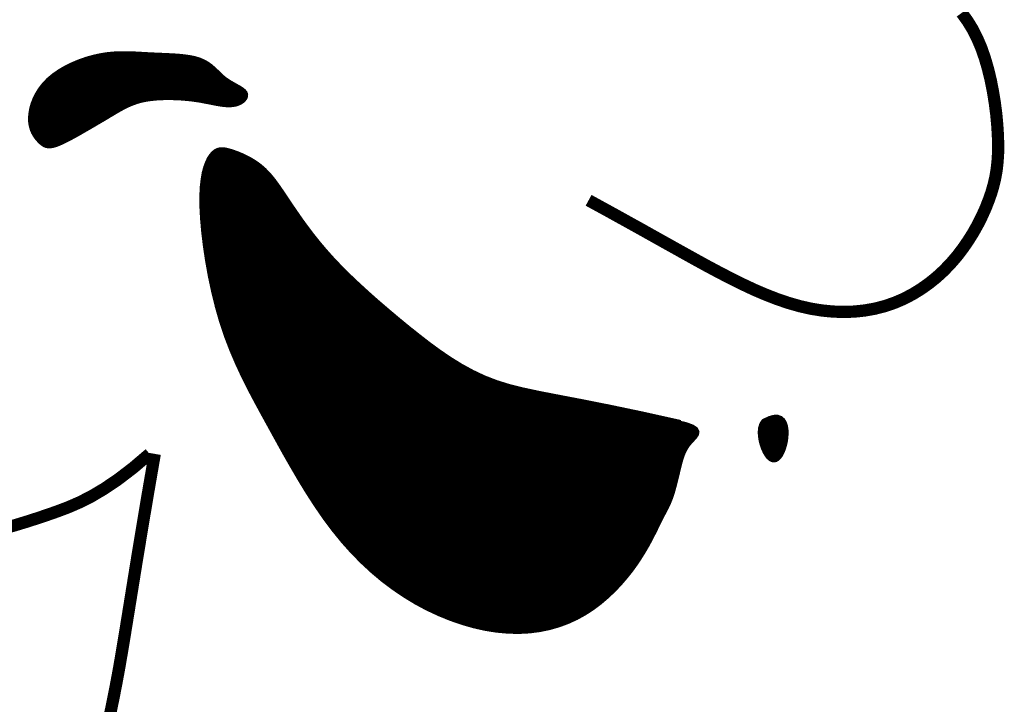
# Model space of a CAD drawing. Header units: feet. Extents: x -13.5 to -5, y 115.2 to 126.2.
# Tile 206 of 211: x -6.217 to -6.033, y 116.141 to 116.27. Entities that reach past the tile are written whole.
import ezdxf

# ---------------------------------------------------------------- set-up
doc = ezdxf.new("R2010")
doc.units = ezdxf.units.FT
doc.header["$MEASUREMENT"] = 0
doc.layers.add('FACE', color=7, linetype='CONTINUOUS')

msp = doc.modelspace()

# ---------------------------------------------------------------- hatches: boundary and pattern name
at = {"layer": 'FACE', "linetype": 'Continuous'}
h = msp.add_hatch(dxfattribs=at)
h.set_pattern_fill('NET3', color=256, scale=0.001151, style=0)
h.set_pattern_definition([(360, (-8.0835316, 113.54352544), (4e-20, 0.000143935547), []), (60, (-8.0835316, 113.54352544), (-0.00012465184, 7.19677734e-05), []), (120, (-8.0835316, 113.54352544), (-0.00012465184, -7.19677734e-05), [])])
h.paths.add_polyline_path([(-6.07773, 116.19459), (-6.07669, 116.19509), (-6.07583, 116.19533), (-6.07513, 116.19534), (-6.07458, 116.19514), (-6.07416, 116.19478), (-6.07386, 116.19428), (-6.07367, 116.19368), (-6.07357, 116.19301), (-6.07355, 116.19229), (-6.07359, 116.19156), (-6.07369, 116.19083), (-6.07385, 116.19013), (-6.07406, 116.18946), (-6.0743, 116.18886), (-6.07457, 116.18833), (-6.07486, 116.18791), (-6.07517, 116.18761), (-6.07549, 116.18743), (-6.07582, 116.18736), (-6.07616, 116.18742), (-6.07649, 116.1876), (-6.07682, 116.1879), (-6.07714, 116.18831), (-6.07745, 116.18884), (-6.07775, 116.18949), (-6.07801, 116.19022), (-6.07821, 116.191), (-6.07834, 116.19181), (-6.07838, 116.1926), (-6.07831, 116.19335), (-6.0781, 116.19402)])
h.paths.add_polyline_path([(-6.21361, 116.24717), (-6.21392, 116.2475), (-6.21423, 116.24787), (-6.21453, 116.2483), (-6.2148, 116.24878), (-6.21504, 116.24933), (-6.21522, 116.24994), (-6.21535, 116.25062), (-6.21539, 116.25137), (-6.21534, 116.25219), (-6.2152, 116.25308), (-6.21496, 116.254), (-6.2146, 116.25495), (-6.21414, 116.2559), (-6.21355, 116.25685), (-6.21284, 116.25777), (-6.212, 116.25865), (-6.21102, 116.25947), (-6.20994, 116.26022), (-6.20876, 116.26091), (-6.20751, 116.26152), (-6.20622, 116.26206), (-6.20491, 116.26252), (-6.20359, 116.26289), (-6.2023, 116.26318), (-6.20105, 116.26338), (-6.19983, 116.2635), (-6.19864, 116.26356), (-6.19747, 116.26357), (-6.19631, 116.26354), (-6.19514, 116.26348), (-6.19396, 116.26341), (-6.19276, 116.26335), (-6.19154, 116.26329), (-6.1903, 116.26324), (-6.18907, 116.26318), (-6.18787, 116.26311), (-6.18671, 116.263), (-6.18562, 116.26285), (-6.18461, 116.26265), (-6.18371, 116.26238), (-6.18292, 116.26204), (-6.18222, 116.26165), (-6.18161, 116.2612), (-6.18106, 116.26073), (-6.18054, 116.26024), (-6.18005, 116.25975), (-6.17954, 116.25927), (-6.17902, 116.25883), (-6.17845, 116.25843), (-6.17786, 116.25806), (-6.17728, 116.25773), (-6.17671, 116.25741), (-6.17619, 116.25712), (-6.17574, 116.25683), (-6.17538, 116.25654), (-6.17514, 116.25624), (-6.17502, 116.25593), (-6.17503, 116.25562), (-6.17514, 116.25531), (-6.17536, 116.25501), (-6.17565, 116.25474), (-6.17602, 116.25449), (-6.17645, 116.25429), (-6.17691, 116.25414), (-6.17741, 116.25405), (-6.17794, 116.25401), (-6.17849, 116.25401), (-6.17906, 116.25406), (-6.17964, 116.25413), (-6.18023, 116.25423), (-6.18083, 116.25434), (-6.18144, 116.25446), (-6.18205, 116.25458), (-6.18266, 116.2547), (-6.18329, 116.25482), (-6.18395, 116.25493), (-6.18463, 116.25503), (-6.18535, 116.25512), (-6.18612, 116.2552), (-6.18694, 116.25527), (-6.18781, 116.25532), (-6.18874, 116.25535), (-6.18969, 116.25536), (-6.19066, 116.25534), (-6.19164, 116.25529), (-6.1926, 116.2552), (-6.19353, 116.25507), (-6.19443, 116.2549), (-6.19527, 116.25468), (-6.19606, 116.25441), (-6.19681, 116.25411), (-6.19752, 116.25379), (-6.19819, 116.25344), (-6.19884, 116.25308), (-6.19947, 116.25271), (-6.20008, 116.25235), (-6.20069, 116.25199), (-6.20128, 116.25163), (-6.20188, 116.25127), (-6.20249, 116.25092), (-6.20311, 116.25055), (-6.20374, 116.25018), (-6.2044, 116.2498), (-6.20509, 116.2494), (-6.20582, 116.24898), (-6.20656, 116.24855), (-6.20731, 116.24814), (-6.20806, 116.24773), (-6.20878, 116.24736), (-6.20947, 116.24702), (-6.21012, 116.24674), (-6.2107, 116.24652), (-6.21121, 116.24638), (-6.21165, 116.24631), (-6.21204, 116.2463), (-6.2124, 116.24636), (-6.21272, 116.24648), (-6.21302, 116.24666), (-6.21331, 116.24689)])
edge = h.paths.add_edge_path()
edge.add_line((-6.09334, 116.19436), (-6.10064, 116.19598))
edge.add_line((-6.10064, 116.19598), (-6.1068, 116.19727))
edge.add_line((-6.1068, 116.19727), (-6.11195, 116.19829))
edge.add_line((-6.11195, 116.19829), (-6.11625, 116.19911))
edge.add_line((-6.11625, 116.19911), (-6.11986, 116.19981))
edge.add_line((-6.11986, 116.19981), (-6.12291, 116.20046))
edge.add_line((-6.12291, 116.20046), (-6.12557, 116.20112))
edge.add_line((-6.12557, 116.20112), (-6.12798, 116.20187))
edge.add_line((-6.12798, 116.20187), (-6.13027, 116.20276))
edge.add_line((-6.13027, 116.20276), (-6.13247, 116.2038))
edge.add_line((-6.13247, 116.2038), (-6.13459, 116.20496))
edge.add_line((-6.13459, 116.20496), (-6.13666, 116.20624))
edge.add_line((-6.13666, 116.20624), (-6.13868, 116.20761))
edge.add_line((-6.13868, 116.20761), (-6.14066, 116.20906))
edge.add_line((-6.14066, 116.20906), (-6.14261, 116.21057))
edge.add_line((-6.14261, 116.21057), (-6.14456, 116.21212))
edge.add_line((-6.14456, 116.21212), (-6.14649, 116.21371))
edge.add_line((-6.14649, 116.21371), (-6.14842, 116.21533))
edge.add_line((-6.14842, 116.21533), (-6.15031, 116.21695))
edge.add_line((-6.15031, 116.21695), (-6.15216, 116.21859))
edge.add_line((-6.15216, 116.21859), (-6.15394, 116.22022))
edge.add_line((-6.15394, 116.22022), (-6.15566, 116.22185))
edge.add_line((-6.15566, 116.22185), (-6.15728, 116.22346))
edge.add_line((-6.15728, 116.22346), (-6.15879, 116.22505))
edge.add_line((-6.15879, 116.22505), (-6.16019, 116.22661))
edge.add_line((-6.16019, 116.22661), (-6.16147, 116.22813))
edge.add_line((-6.16147, 116.22813), (-6.16265, 116.22961))
edge.add_line((-6.16265, 116.22961), (-6.16372, 116.23103))
edge.add_line((-6.16372, 116.23103), (-6.16471, 116.23239))
edge.add_line((-6.16471, 116.23239), (-6.16561, 116.23369))
edge.add_line((-6.16561, 116.23369), (-6.16644, 116.2349))
edge.add_line((-6.16644, 116.2349), (-6.1672, 116.23604))
edge.add_line((-6.1672, 116.23604), (-6.1679, 116.23709))
edge.add_line((-6.1679, 116.23709), (-6.16856, 116.23805))
edge.add_line((-6.16856, 116.23805), (-6.16917, 116.23893))
edge.add_line((-6.16917, 116.23893), (-6.16977, 116.23974))
edge.add_line((-6.16977, 116.23974), (-6.17036, 116.24048))
edge.add_line((-6.17036, 116.24048), (-6.17096, 116.24115))
edge.add_line((-6.17096, 116.24115), (-6.17157, 116.24177))
edge.add_line((-6.17157, 116.24177), (-6.17222, 116.24234))
edge.add_line((-6.17222, 116.24234), (-6.17291, 116.24286))
edge.add_line((-6.17291, 116.24286), (-6.17363, 116.24334))
edge.add_line((-6.17363, 116.24334), (-6.17436, 116.24377))
edge.add_line((-6.17436, 116.24377), (-6.17511, 116.24416))
edge.add_line((-6.17511, 116.24416), (-6.17585, 116.2445))
edge.add_line((-6.17585, 116.2445), (-6.17656, 116.24479))
edge.add_line((-6.17656, 116.24479), (-6.17724, 116.24504))
edge.add_line((-6.17724, 116.24504), (-6.17788, 116.24525))
edge.add_line((-6.17788, 116.24525), (-6.17846, 116.24541))
edge.add_line((-6.17846, 116.24541), (-6.17898, 116.24551))
edge.add_line((-6.17898, 116.24551), (-6.17946, 116.24555))
edge.add_line((-6.17946, 116.24555), (-6.1799, 116.24551))
edge.add_line((-6.1799, 116.24551), (-6.18031, 116.24539))
edge.add_line((-6.18031, 116.24539), (-6.1807, 116.24518))
edge.add_line((-6.1807, 116.24518), (-6.18107, 116.24486))
edge.add_line((-6.18107, 116.24486), (-6.18143, 116.24444))
edge.add_line((-6.18143, 116.24444), (-6.1818, 116.24389))
edge.add_line((-6.1818, 116.24389), (-6.18214, 116.2432))
edge.add_line((-6.18214, 116.2432), (-6.18246, 116.24234))
edge.add_line((-6.18246, 116.24234), (-6.18275, 116.24131))
edge.add_line((-6.18275, 116.24131), (-6.18297, 116.24006))
edge.add_line((-6.18297, 116.24006), (-6.18314, 116.23859))
edge.add_line((-6.18314, 116.23859), (-6.18322, 116.23688))
edge.add_line((-6.18322, 116.23688), (-6.18321, 116.2349))
edge.add_line((-6.18321, 116.2349), (-6.18309, 116.23264))
edge.add_line((-6.18309, 116.23264), (-6.18287, 116.23015))
edge.add_line((-6.18287, 116.23015), (-6.18255, 116.22748))
edge.add_line((-6.18255, 116.22748), (-6.18213, 116.22467))
edge.add_line((-6.18213, 116.22467), (-6.18161, 116.2218))
edge.add_line((-6.18161, 116.2218), (-6.18099, 116.21889))
edge.add_line((-6.18099, 116.21889), (-6.18028, 116.21602))
edge.add_line((-6.18028, 116.21602), (-6.17948, 116.21324))
edge.add_line((-6.17948, 116.21324), (-6.17858, 116.21057))
edge.add_line((-6.17858, 116.21057), (-6.1776, 116.20802))
edge.add_line((-6.1776, 116.20802), (-6.17655, 116.20556))
edge.add_line((-6.17655, 116.20556), (-6.17543, 116.20315))
edge.add_line((-6.17543, 116.20315), (-6.17425, 116.20079))
edge.add_line((-6.17425, 116.20079), (-6.17301, 116.19844))
edge.add_line((-6.17301, 116.19844), (-6.17173, 116.19608))
edge.add_line((-6.17173, 116.19608), (-6.17041, 116.19368))
edge.add_line((-6.17041, 116.19368), (-6.16906, 116.19123))
edge.add_line((-6.16906, 116.19123), (-6.16768, 116.18874))
edge.add_line((-6.16768, 116.18874), (-6.16625, 116.18624))
edge.add_line((-6.16625, 116.18624), (-6.16479, 116.18374))
edge.add_line((-6.16479, 116.18374), (-6.16328, 116.18127))
edge.add_line((-6.16328, 116.18127), (-6.16172, 116.17886))
edge.add_line((-6.16172, 116.17886), (-6.16011, 116.17652))
edge.add_line((-6.16011, 116.17652), (-6.15844, 116.17429))
edge.add_line((-6.15844, 116.17429), (-6.15671, 116.17216))
edge.add_line((-6.15671, 116.17216), (-6.15492, 116.17016))
edge.add_line((-6.15492, 116.17016), (-6.15308, 116.16829))
edge.add_line((-6.15308, 116.16829), (-6.15118, 116.16653))
edge.add_line((-6.15118, 116.16653), (-6.14923, 116.16489))
edge.add_line((-6.14923, 116.16489), (-6.14722, 116.16338))
edge.add_line((-6.14722, 116.16338), (-6.14517, 116.16199))
edge.add_line((-6.14517, 116.16199), (-6.14307, 116.16071))
edge.add_line((-6.14307, 116.16071), (-6.14093, 116.15956))
edge.add_line((-6.14093, 116.15956), (-6.13875, 116.15854))
edge.add_line((-6.13875, 116.15854), (-6.13656, 116.15764))
edge.add_line((-6.13656, 116.15764), (-6.13436, 116.15688))
edge.add_line((-6.13436, 116.15688), (-6.13217, 116.15625))
edge.add_line((-6.13217, 116.15625), (-6.13, 116.15576))
edge.add_line((-6.13, 116.15576), (-6.12786, 116.15542))
edge.add_line((-6.12786, 116.15542), (-6.12577, 116.15523))
edge.add_line((-6.12577, 116.15523), (-6.12374, 116.15518))
edge.add_line((-6.12374, 116.15518), (-6.12177, 116.15528))
edge.add_line((-6.12177, 116.15528), (-6.11987, 116.15552))
edge.add_line((-6.11987, 116.15552), (-6.11803, 116.1559))
edge.add_line((-6.11803, 116.1559), (-6.11626, 116.1564))
edge.add_line((-6.11626, 116.1564), (-6.11456, 116.15703))
edge.add_line((-6.11456, 116.15703), (-6.11294, 116.15777))
edge.add_line((-6.11294, 116.15777), (-6.11138, 116.15863))
edge.add_line((-6.11138, 116.15863), (-6.10991, 116.15959))
edge.add_line((-6.10991, 116.15959), (-6.10851, 116.16064))
edge.add_line((-6.10851, 116.16064), (-6.10719, 116.16176))
edge.add_line((-6.10719, 116.16176), (-6.10595, 116.16294))
edge.add_line((-6.10595, 116.16294), (-6.10479, 116.16415))
edge.add_line((-6.10479, 116.16415), (-6.10373, 116.16539))
edge.add_line((-6.10373, 116.16539), (-6.10274, 116.16662))
edge.add_line((-6.10274, 116.16662), (-6.10185, 116.16785))
edge.add_line((-6.10185, 116.16785), (-6.10105, 116.16905))
edge.add_line((-6.10105, 116.16905), (-6.10033, 116.17021))
edge.add_line((-6.10033, 116.17021), (-6.09968, 116.17132))
edge.add_line((-6.09968, 116.17132), (-6.0991, 116.17238))
edge.add_line((-6.0991, 116.17238), (-6.09859, 116.17338))
edge.add_line((-6.09859, 116.17338), (-6.09812, 116.17431))
edge.add_line((-6.09812, 116.17431), (-6.09771, 116.17516))
edge.add_line((-6.09771, 116.17516), (-6.09733, 116.17594))
edge.add_line((-6.09733, 116.17594), (-6.09698, 116.17662))
edge.add_line((-6.09698, 116.17662), (-6.09666, 116.17724))
edge.add_line((-6.09666, 116.17724), (-6.09636, 116.1778))
edge.add_line((-6.09636, 116.1778), (-6.09608, 116.17833))
edge.add_line((-6.09608, 116.17833), (-6.09583, 116.17885))
edge.add_line((-6.09583, 116.17885), (-6.09559, 116.17937))
edge.add_line((-6.09559, 116.17937), (-6.09536, 116.17993))
edge.add_line((-6.09536, 116.17993), (-6.09514, 116.18053))
edge.add_line((-6.09514, 116.18053), (-6.09492, 116.18119))
edge.add_line((-6.09492, 116.18119), (-6.09472, 116.1819))
edge.add_line((-6.09472, 116.1819), (-6.09452, 116.18265))
edge.add_line((-6.09452, 116.18265), (-6.09432, 116.18342))
edge.add_line((-6.09432, 116.18342), (-6.09413, 116.18419))
edge.add_line((-6.09413, 116.18419), (-6.09395, 116.18496))
edge.add_line((-6.09395, 116.18496), (-6.09377, 116.18571))
edge.add_line((-6.09377, 116.18571), (-6.0936, 116.18642))
edge.add_line((-6.0936, 116.18642), (-6.09342, 116.18708))
edge.add_line((-6.09342, 116.18708), (-6.09324, 116.18769))
edge.add_line((-6.09324, 116.18769), (-6.09305, 116.18826))
edge.add_line((-6.09305, 116.18826), (-6.09283, 116.1888))
edge.add_line((-6.09283, 116.1888), (-6.09258, 116.18932))
edge.add_line((-6.09258, 116.18932), (-6.09229, 116.18981))
edge.add_line((-6.09229, 116.18981), (-6.09195, 116.1903))
edge.add_line((-6.09195, 116.1903), (-6.09155, 116.19077))
edge.add_line((-6.09155, 116.19077), (-6.0911, 116.19125))
edge.add_line((-6.0911, 116.19125), (-6.09067, 116.19172))
edge.add_line((-6.09067, 116.19172), (-6.09037, 116.19218))
edge.add_line((-6.09037, 116.19218), (-6.09029, 116.19264))
edge.add_line((-6.09029, 116.19264), (-6.09052, 116.1931))
edge.add_line((-6.09052, 116.1931), (-6.09117, 116.19353))
edge.add_line((-6.09117, 116.19353), (-6.09233, 116.19396))
edge.add_line((-6.09233, 116.19396), (-6.0941, 116.19437))

# ---------------------------------------------------------------- linework, layer by layer
at = {"layer": 'FACE'}
for points, const_width in [([(-6.04057, 116.27123), (-6.03951, 116.26978), (-6.03855, 116.26822), (-6.03769, 116.26654), (-6.03691, 116.26473), (-6.03623, 116.26279), (-6.03563, 116.26074), (-6.03512, 116.25863), (-6.0347, 116.25649), (-6.03435, 116.25435), (-6.03408, 116.25225), (-6.03389, 116.25022), (-6.03377, 116.2483), (-6.03372, 116.24651), (-6.03374, 116.24484), (-6.03384, 116.24326), (-6.03401, 116.24176), (-6.03426, 116.24031), (-6.0346, 116.23888), (-6.03501, 116.23746), (-6.03552, 116.23602), (-6.0361, 116.23455), (-6.03678, 116.23305), (-6.03754, 116.23153), (-6.03839, 116.23001), (-6.03933, 116.22851), (-6.04035, 116.22703), (-6.04145, 116.22559), (-6.04265, 116.2242), (-6.04392, 116.22288), (-6.04528, 116.22163), (-6.04672, 116.22047), (-6.04824, 116.2194), (-6.04982, 116.21843), (-6.05148, 116.21757), (-6.0532, 116.21683), (-6.05499, 116.21622), (-6.05684, 116.21574), (-6.05874, 116.2154), (-6.06069, 116.21519), (-6.06269, 116.21512), (-6.06472, 116.21519), (-6.06679, 116.21539), (-6.06888, 116.21573), (-6.071, 116.21621), (-6.07313, 116.21682), (-6.07527, 116.21755), (-6.07742, 116.21839), (-6.07959, 116.21932), (-6.08176, 116.22034), (-6.08394, 116.22142), (-6.08612, 116.22255), (-6.0883, 116.22371), (-6.09049, 116.22491), (-6.09274, 116.22616), (-6.09511, 116.22748), (-6.09764, 116.22889), (-6.1004, 116.23044), (-6.10345, 116.23213), (-6.10683, 116.234), (-6.11062, 116.23607)], 0.0023), ([(-6.09334, 116.19436), (-6.10064, 116.19598), (-6.1068, 116.19727), (-6.11195, 116.19829), (-6.11625, 116.19911), (-6.11986, 116.19981), (-6.12291, 116.20046), (-6.12557, 116.20112), (-6.12798, 116.20187), (-6.13027, 116.20276), (-6.13247, 116.2038), (-6.13459, 116.20496), (-6.13666, 116.20624), (-6.13868, 116.20761), (-6.14066, 116.20906), (-6.14261, 116.21057), (-6.14456, 116.21212), (-6.14649, 116.21371), (-6.14842, 116.21533), (-6.15031, 116.21695), (-6.15216, 116.21859), (-6.15394, 116.22022), (-6.15566, 116.22185), (-6.15728, 116.22346), (-6.15879, 116.22505), (-6.16019, 116.22661), (-6.16147, 116.22813), (-6.16265, 116.22961), (-6.16372, 116.23103), (-6.16471, 116.23239), (-6.16561, 116.23369), (-6.16644, 116.2349), (-6.1672, 116.23604), (-6.1679, 116.23709), (-6.16856, 116.23805), (-6.16917, 116.23893), (-6.16977, 116.23974), (-6.17036, 116.24048), (-6.17096, 116.24115), (-6.17157, 116.24177), (-6.17222, 116.24234), (-6.17291, 116.24286), (-6.17363, 116.24334), (-6.17436, 116.24377), (-6.17511, 116.24416), (-6.17585, 116.2445), (-6.17656, 116.24479), (-6.17724, 116.24504), (-6.17788, 116.24525), (-6.17846, 116.24541), (-6.17898, 116.24551), (-6.17946, 116.24555), (-6.1799, 116.24551), (-6.18031, 116.24539), (-6.1807, 116.24518), (-6.18107, 116.24486), (-6.18143, 116.24444), (-6.1818, 116.24389), (-6.18214, 116.2432), (-6.18246, 116.24234), (-6.18275, 116.24131), (-6.18297, 116.24006), (-6.18314, 116.23859), (-6.18322, 116.23688), (-6.18321, 116.2349), (-6.18309, 116.23264), (-6.18287, 116.23015), (-6.18255, 116.22748), (-6.18213, 116.22467), (-6.18161, 116.2218), (-6.18099, 116.21889), (-6.18028, 116.21602), (-6.17948, 116.21324), (-6.17858, 116.21057), (-6.1776, 116.20802), (-6.17655, 116.20556), (-6.17543, 116.20315), (-6.17425, 116.20079), (-6.17301, 116.19844), (-6.17173, 116.19608), (-6.17041, 116.19368), (-6.16906, 116.19123), (-6.16768, 116.18874), (-6.16625, 116.18624), (-6.16479, 116.18374), (-6.16328, 116.18127), (-6.16172, 116.17886), (-6.16011, 116.17652), (-6.15844, 116.17429), (-6.15671, 116.17216), (-6.15492, 116.17016), (-6.15308, 116.16829), (-6.15118, 116.16653), (-6.14923, 116.16489), (-6.14722, 116.16338), (-6.14517, 116.16199), (-6.14307, 116.16071), (-6.14093, 116.15956), (-6.13875, 116.15854), (-6.13656, 116.15764), (-6.13436, 116.15688), (-6.13217, 116.15625), (-6.13, 116.15576), (-6.12786, 116.15542), (-6.12577, 116.15523), (-6.12374, 116.15518), (-6.12177, 116.15528), (-6.11987, 116.15552), (-6.11803, 116.1559), (-6.11626, 116.1564), (-6.11456, 116.15703), (-6.11294, 116.15777), (-6.11138, 116.15863), (-6.10991, 116.15959), (-6.10851, 116.16064), (-6.10719, 116.16176), (-6.10595, 116.16294), (-6.10479, 116.16415), (-6.10373, 116.16539), (-6.10274, 116.16662), (-6.10185, 116.16785), (-6.10105, 116.16905), (-6.10033, 116.17021), (-6.09968, 116.17132), (-6.0991, 116.17238), (-6.09859, 116.17338), (-6.09812, 116.17431), (-6.09771, 116.17516), (-6.09733, 116.17594), (-6.09698, 116.17662), (-6.09666, 116.17724), (-6.09636, 116.1778), (-6.09608, 116.17833), (-6.09583, 116.17885), (-6.09559, 116.17937), (-6.09536, 116.17993), (-6.09514, 116.18053), (-6.09492, 116.18119), (-6.09472, 116.1819), (-6.09452, 116.18265), (-6.09432, 116.18342), (-6.09413, 116.18419), (-6.09395, 116.18496), (-6.09377, 116.18571), (-6.0936, 116.18642), (-6.09342, 116.18708), (-6.09324, 116.18769), (-6.09305, 116.18826), (-6.09283, 116.1888), (-6.09258, 116.18932), (-6.09229, 116.18981), (-6.09195, 116.1903), (-6.09155, 116.19077), (-6.0911, 116.19125), (-6.09067, 116.19172), (-6.09037, 116.19218), (-6.09029, 116.19264), (-6.09052, 116.1931), (-6.09117, 116.19353), (-6.09233, 116.19396), (-6.0941, 116.19437)], 0.000969), ([(-6.07773, 116.19459), (-6.07669, 116.19509), (-6.07583, 116.19533), (-6.07513, 116.19534), (-6.07458, 116.19514), (-6.07416, 116.19478), (-6.07386, 116.19428), (-6.07367, 116.19368), (-6.07357, 116.19301), (-6.07355, 116.19229), (-6.07359, 116.19156), (-6.07369, 116.19083), (-6.07385, 116.19013), (-6.07406, 116.18946), (-6.0743, 116.18886), (-6.07457, 116.18833), (-6.07486, 116.18791), (-6.07517, 116.18761), (-6.07549, 116.18743), (-6.07582, 116.18736), (-6.07616, 116.18742), (-6.07649, 116.1876), (-6.07682, 116.1879), (-6.07714, 116.18831), (-6.07745, 116.18884), (-6.07775, 116.18949), (-6.07801, 116.19022), (-6.07821, 116.191), (-6.07834, 116.19181), (-6.07838, 116.1926), (-6.07831, 116.19335), (-6.0781, 116.19402), (-6.07773, 116.19459)], 0.000969), ([(-6.22053, 116.17447), (-6.21838, 116.17508), (-6.21633, 116.1757), (-6.21433, 116.17634), (-6.21236, 116.177), (-6.21038, 116.17769), (-6.20835, 116.17846), (-6.20624, 116.17937), (-6.204, 116.1805), (-6.2016, 116.18192), (-6.199, 116.18367), (-6.19616, 116.18584), (-6.19304, 116.18849)], 0.0023), ([(-6.19207, 116.18849), (-6.19342, 116.18068), (-6.19456, 116.17388), (-6.19553, 116.168), (-6.19635, 116.16292), (-6.19706, 116.15852), (-6.19768, 116.1547), (-6.19824, 116.15133), (-6.19876, 116.14831), (-6.19927, 116.14555), (-6.19977, 116.14298), (-6.20026, 116.14058), (-6.20075, 116.13832)], 0.0023)]:
    msp.add_lwpolyline(points, dxfattribs=dict(at, const_width=const_width))
at = {"layer": 'FACE', "const_width": 0.000969}
msp.add_lwpolyline([(-6.21361, 116.24717), (-6.21392, 116.2475), (-6.21423, 116.24787), (-6.21453, 116.2483), (-6.2148, 116.24878), (-6.21504, 116.24933), (-6.21522, 116.24994), (-6.21535, 116.25062), (-6.21539, 116.25137), (-6.21534, 116.25219), (-6.2152, 116.25308), (-6.21496, 116.254), (-6.2146, 116.25495), (-6.21414, 116.2559), (-6.21355, 116.25685), (-6.21284, 116.25777), (-6.212, 116.25865), (-6.21102, 116.25947), (-6.20994, 116.26022), (-6.20876, 116.26091), (-6.20751, 116.26152), (-6.20622, 116.26206), (-6.20491, 116.26252), (-6.20359, 116.26289), (-6.2023, 116.26318), (-6.20105, 116.26338), (-6.19983, 116.2635), (-6.19864, 116.26356), (-6.19747, 116.26357), (-6.19631, 116.26354), (-6.19514, 116.26348), (-6.19396, 116.26341), (-6.19276, 116.26335), (-6.19154, 116.26329), (-6.1903, 116.26324), (-6.18907, 116.26318), (-6.18787, 116.26311), (-6.18671, 116.263), (-6.18562, 116.26285), (-6.18461, 116.26265), (-6.18371, 116.26238), (-6.18292, 116.26204), (-6.18222, 116.26165), (-6.18161, 116.2612), (-6.18106, 116.26073), (-6.18054, 116.26024), (-6.18005, 116.25975), (-6.17954, 116.25927), (-6.17902, 116.25883), (-6.17845, 116.25843), (-6.17786, 116.25806), (-6.17728, 116.25773), (-6.17671, 116.25741), (-6.17619, 116.25712), (-6.17574, 116.25683), (-6.17538, 116.25654), (-6.17514, 116.25624), (-6.17502, 116.25593), (-6.17503, 116.25562), (-6.17514, 116.25531), (-6.17536, 116.25501), (-6.17565, 116.25474), (-6.17602, 116.25449), (-6.17645, 116.25429), (-6.17691, 116.25414), (-6.17741, 116.25405), (-6.17794, 116.25401), (-6.17849, 116.25401), (-6.17906, 116.25406), (-6.17964, 116.25413), (-6.18023, 116.25423), (-6.18083, 116.25434), (-6.18144, 116.25446), (-6.18205, 116.25458), (-6.18266, 116.2547), (-6.18329, 116.25482), (-6.18395, 116.25493), (-6.18463, 116.25503), (-6.18535, 116.25512), (-6.18612, 116.2552), (-6.18694, 116.25527), (-6.18781, 116.25532), (-6.18874, 116.25535), (-6.18969, 116.25536), (-6.19066, 116.25534), (-6.19164, 116.25529), (-6.1926, 116.2552), (-6.19353, 116.25507), (-6.19443, 116.2549), (-6.19527, 116.25468), (-6.19606, 116.25441), (-6.19681, 116.25411), (-6.19752, 116.25379), (-6.19819, 116.25344), (-6.19884, 116.25308), (-6.19947, 116.25271), (-6.20008, 116.25235), (-6.20069, 116.25199), (-6.20128, 116.25163), (-6.20188, 116.25127), (-6.20249, 116.25092), (-6.20311, 116.25055), (-6.20374, 116.25018), (-6.2044, 116.2498), (-6.20509, 116.2494), (-6.20582, 116.24898), (-6.20656, 116.24855), (-6.20731, 116.24814), (-6.20806, 116.24773), (-6.20878, 116.24736), (-6.20947, 116.24702), (-6.21012, 116.24674), (-6.2107, 116.24652), (-6.21121, 116.24638), (-6.21165, 116.24631), (-6.21204, 116.2463), (-6.2124, 116.24636), (-6.21272, 116.24648), (-6.21302, 116.24666), (-6.21331, 116.24689)], close=True, dxfattribs=at)

doc.saveas('drawing.dxf')
